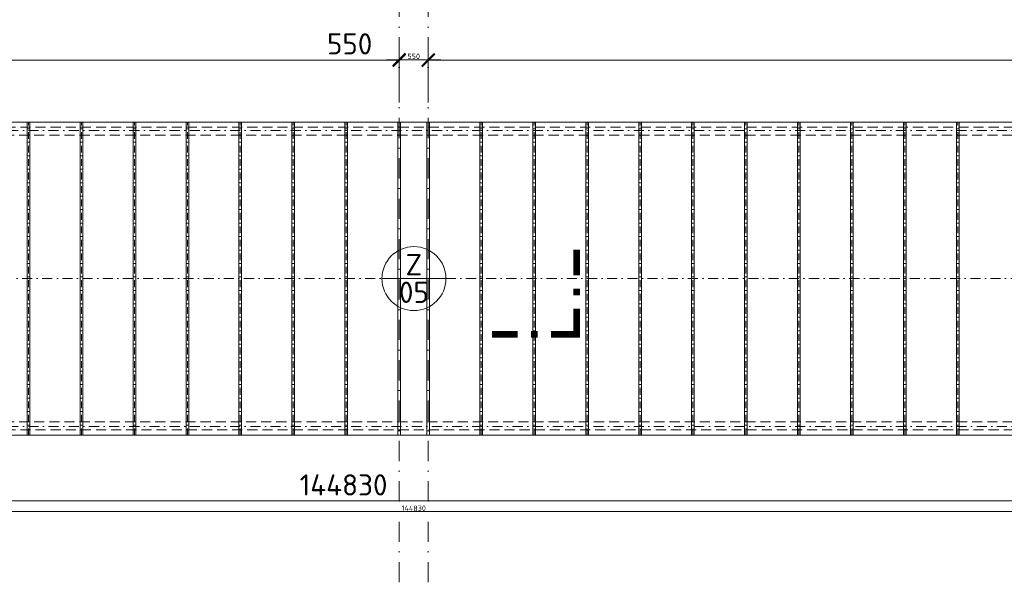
# Model space of a CAD drawing. Header units: millimetres. Extents: x -1695604 to 5289369, y -1488057 to 2187451.
# Tile 147 of 256: x 70833 to 89430, y 180604 to 191186. Entities that reach past the tile are written whole.
import ezdxf
from ezdxf.enums import TextEntityAlignment as Align

# ---------------------------------------------------------------- set-up
doc = ezdxf.new("R2010")
doc.units = ezdxf.units.MM
for name, pattern in [('CENTERX2', [101.6, 63.5, -12.7, 12.7, -12.7]), ('DASHDOT', [25.4, 12.7, -6.35, 0, -6.35]), ('ČÁRKOVANÁ', [19.05, 12.7, -6.35])]:
    doc.linetypes.add(name, pattern=pattern)
doc.layers.get('Defpoints').update_dxf_attribs({"color": 8})
for name, color, linetype, lineweight in [('A99_N_kce-pohl', 1, 'Continuous', 9), ('A99_N_koty-200', 5, 'Continuous', 5), ('A99_N_koty-200 @ 200', 5, 'Continuous', 5), ('A99_N_koty-200 @ 50 (2)', 5, 'Continuous', 5), ('A99_N_txt-popis-200', 240, 'Continuous', 5), ('A99_N_znaceni 200', 5, 'Continuous', 5), ('A99_S_osy', 1, 'CENTERX2', 5)]:
    doc.layers.add(name, color=color, linetype=linetype, lineweight=lineweight)
doc.styles.add('A99_kota', font='isocpeur.ttf', dxfattribs={"height": 2})
doc.styles.add('A99_popis', font='isocpeur.ttf')
doc.dimstyles.new('A99_kota_200 new', dxfattribs={"dimscale": 200, "dimtxt": 2, "dimasz": 1.2, "dimexe": 0.5, "dimexo": 1.5, "dimgap": 0.3, "dimtad": 1, "dimdec": 0, "dimzin": 3, "dimdsep": 46, "dimtxsty": 'A99_kota', "dimblk": 'ARCHTICK', "dimcen": 2.5, "dimazin": 2, "dimtfac": 0.75, "dimtdec": 0, "dimtmove": 2, "dimatfit": 0, "dimfxl": 0, "dimtolj": 1, "dimtzin": 0, "dimlwd": 5, "dimlwe": 5, "dimarcsym": 0})

# ---------------------------------------------------------------- blocks, each defined once
blk = doc.blocks.new('_ArchTick')
at = {"color": 0, "linetype": 'ByBlock', "const_width": 0.15}
blk.add_lwpolyline([(-0.5, -0.5), (0.5, 0.5)], dxfattribs=at)
blk = doc.blocks.new('*D4343')
at = {"layer": 'A99_N_koty-200', "color": 0, "linetype": 'Continuous', "lineweight": 5, "transparency": 16777216}
for p, q in [((78000, 189630), (78000, 190530)), ((78550, 189630), (78550, 190530)), ((78000, 190430), (77760, 190430)), ((78000, 190430), (78550, 190430)), ((78550, 190430), (78790, 190430))]:
    blk.add_line(p, q, dxfattribs=at)
at = {"layer": 'Defpoints', "color": 0, "linetype": 'Continuous', "lineweight": 18, "transparency": 16777216}
for p in [(78550, 190430), (78000, 189255), (78550, 189255)]:
    blk.add_point(p, dxfattribs=at)
at = {"layer": 'A99_N_koty-200', "color": 0, "linetype": 'Continuous', "lineweight": 5, "transparency": 16777216, "xscale": 240, "yscale": 240, "zscale": 240}
blk.add_blockref('_ArchTick', (78000, 190430), dxfattribs=at)
at = {"layer": 'A99_N_koty-200', "color": 0, "linetype": 'Continuous', "lineweight": 5, "transparency": 16777216, "xscale": 240, "yscale": 240, "zscale": 240, "rotation": 180}
blk.add_blockref('_ArchTick', (78550, 190430), dxfattribs=at)
at = {"layer": 'A99_N_koty-200', "color": 0, "linetype": 'Continuous', "transparency": 16777216, "insert": (77065, 190730), "char_height": 400, "attachment_point": 5, "style": 'A99_kota'}
blk.add_mtext('\\A1;550', dxfattribs=at)
blk = doc.blocks.new('*D4344')
at = {"layer": 'A99_N_koty-200', "color": 0, "linetype": 'Continuous', "lineweight": 5, "transparency": 16777216}
for p, q in [((78000, 190230), (78000, 190455)), ((78550, 190230), (78550, 190455)), ((78000, 190430), (78550, 190430))]:
    blk.add_line(p, q, dxfattribs=at)
at = {"layer": 'Defpoints', "color": 0, "linetype": 'Continuous', "lineweight": 18, "transparency": 16777216}
for p in [(78550, 190430), (78000, 189255), (78550, 189255)]:
    blk.add_point(p, dxfattribs=at)
at = {"layer": 'A99_N_koty-200', "color": 0, "linetype": 'Continuous', "lineweight": 5, "transparency": 16777216, "xscale": 60, "yscale": 60, "zscale": 60, "rotation": 180}
blk.add_blockref('_ArchTick', (78000, 190430), dxfattribs=at)
at = {"layer": 'A99_N_koty-200', "color": 0, "linetype": 'Continuous', "lineweight": 5, "transparency": 16777216, "xscale": 60, "yscale": 60, "zscale": 60}
blk.add_blockref('_ArchTick', (78550, 190430), dxfattribs=at)
at = {"layer": 'A99_N_koty-200', "color": 0, "linetype": 'Continuous', "transparency": 16777216, "insert": (78275, 190495), "char_height": 100, "attachment_point": 5, "style": 'A99_kota'}
blk.add_mtext('\\A1;550', dxfattribs=at)
blk = doc.blocks.new('*D4493')
at = {"layer": 'A99_N_koty-200', "color": 0, "linetype": 'Continuous', "lineweight": 5, "transparency": 16777216}
for p, q in [((5860, 182105), (5860, 182205)), ((5860, 182105), (150690, 182105)), ((150690, 182105), (150690, 182205))]:
    blk.add_line(p, q, dxfattribs=at)
at = {"layer": 'Defpoints', "color": 0, "linetype": 'Continuous', "lineweight": 18, "transparency": 16777216}
for p in [(150690, 182105), (150690, 182095), (5860, 181900)]:
    blk.add_point(p, dxfattribs=at)
at = {"layer": 'A99_N_koty-200', "color": 0, "linetype": 'Continuous', "lineweight": 5, "transparency": 16777216, "xscale": 240, "yscale": 240, "zscale": 240, "rotation": 180}
blk.add_blockref('_ArchTick', (5860, 182105), dxfattribs=at)
at = {"layer": 'A99_N_koty-200', "color": 0, "linetype": 'Continuous', "lineweight": 5, "transparency": 16777216, "xscale": 240, "yscale": 240, "zscale": 240}
blk.add_blockref('_ArchTick', (150690, 182105), dxfattribs=at)
at = {"layer": 'A99_N_koty-200', "color": 0, "linetype": 'Continuous', "transparency": 16777216, "insert": (76950, 182405), "char_height": 400, "attachment_point": 5, "style": 'A99_kota'}
blk.add_mtext('\\A1;144830', dxfattribs=at)
blk = doc.blocks.new('*D4494')
at = {"layer": 'A99_N_koty-200', "color": 0, "linetype": 'Continuous', "lineweight": 5, "transparency": 16777216}
for p, q in [((5860, 181900), (5860, 181925)), ((5860, 181900), (150690, 181900)), ((150690, 182020), (150690, 181875))]:
    blk.add_line(p, q, dxfattribs=at)
at = {"layer": 'Defpoints', "color": 0, "linetype": 'Continuous', "lineweight": 18, "transparency": 16777216}
for p in [(150690, 182095), (5860, 181900), (150690, 181900)]:
    blk.add_point(p, dxfattribs=at)
at = {"layer": 'A99_N_koty-200', "color": 0, "linetype": 'Continuous', "lineweight": 5, "transparency": 16777216, "xscale": 60, "yscale": 60, "zscale": 60, "rotation": 180}
blk.add_blockref('_ArchTick', (5860, 181900), dxfattribs=at)
at = {"layer": 'A99_N_koty-200', "color": 0, "linetype": 'Continuous', "lineweight": 5, "transparency": 16777216, "xscale": 60, "yscale": 60, "zscale": 60}
blk.add_blockref('_ArchTick', (150690, 181900), dxfattribs=at)
at = {"layer": 'A99_N_koty-200', "color": 0, "linetype": 'Continuous', "transparency": 16777216, "insert": (78275, 181965), "char_height": 100, "attachment_point": 5, "style": 'A99_kota'}
blk.add_mtext('\\A1;144830', dxfattribs=at)
blk = doc.blocks.new('*U121')
at = {"color": 0, "linetype": 'ByBlock', "const_width": 0.63}
for points in [[(414.699, 8), (414.699, 5.575)], [(414.7, 4.315), (414.7, 3.685)], [(412.275, 0), (414.7, 0), (414.7, 2.425)], [(406.7, 0), (409.125, 0)], [(410.385, 0), (411.015, 0)]]:
    blk.add_lwpolyline(points, dxfattribs=at)
at = {"color": 0, "linetype": 'ByBlock', "style": 'A99_popis', "flags": 12}
blk.add_attdef('OZNŘ_3K', text='', height=5, rotation=0.00244, dxfattribs=at).set_placement((784.083, 77.083), align=Align.RIGHT)
at = {"color": 0, "linetype": 'ByBlock', "style": 'A99_popis'}
blk.add_attdef('OZNŘ_1K', (-9.632, -10.73), '', height=5, dxfattribs=at)
blk = doc.blocks.new('*D5724')
at = {"layer": 'A99_N_koty-200', "color": 0, "linetype": 'Continuous', "lineweight": 5, "transparency": 16777216}
for p, q in [((11960, 189620.5), (11960, 190520.5)), ((78000, 189620.5), (78000, 190520.5)), ((11960, 190420.5), (78000, 190420.5))]:
    blk.add_line(p, q, dxfattribs=at)
at = {"layer": 'Defpoints', "color": 0, "linetype": 'Continuous', "lineweight": 18, "transparency": 16777216}
for p in [(78000, 190420.5), (11960, 189245.5), (78000, 189245.5)]:
    blk.add_point(p, dxfattribs=at)
at = {"layer": 'A99_N_koty-200', "color": 0, "linetype": 'Continuous', "lineweight": 5, "transparency": 16777216, "xscale": 240, "yscale": 240, "zscale": 240, "rotation": 180}
blk.add_blockref('_ArchTick', (11960, 190420.5), dxfattribs=at)
at = {"layer": 'A99_N_koty-200', "color": 0, "linetype": 'Continuous', "lineweight": 5, "transparency": 16777216, "xscale": 240, "yscale": 240, "zscale": 240}
blk.add_blockref('_ArchTick', (78000, 190420.5), dxfattribs=at)
at = {"layer": 'A99_N_koty-200', "color": 0, "linetype": 'Continuous', "transparency": 16777216, "insert": (44980, 190680.5), "char_height": 400, "attachment_point": 5, "style": 'A99_kota'}
blk.add_mtext('\\A1;66040', dxfattribs=at)
blk = doc.blocks.new('*D5725')
at = {"layer": 'A99_N_koty-200', "color": 0, "linetype": 'Continuous', "lineweight": 5, "transparency": 16777216}
for p, q in [((11960, 190220.5), (11960, 190445.5)), ((78000, 190220.5), (78000, 190445.5)), ((11960, 190420.5), (78000, 190420.5))]:
    blk.add_line(p, q, dxfattribs=at)
at = {"layer": 'Defpoints', "color": 0, "linetype": 'Continuous', "lineweight": 18, "transparency": 16777216}
for p in [(78000, 190420.5), (11960, 189245.5), (78000, 189245.5)]:
    blk.add_point(p, dxfattribs=at)
at = {"layer": 'A99_N_koty-200', "color": 0, "linetype": 'Continuous', "lineweight": 5, "transparency": 16777216, "xscale": 60, "yscale": 60, "zscale": 60, "rotation": 180}
blk.add_blockref('_ArchTick', (11960, 190420.5), dxfattribs=at)
at = {"layer": 'A99_N_koty-200', "color": 0, "linetype": 'Continuous', "lineweight": 5, "transparency": 16777216, "xscale": 60, "yscale": 60, "zscale": 60}
blk.add_blockref('_ArchTick', (78000, 190420.5), dxfattribs=at)
at = {"layer": 'A99_N_koty-200', "color": 0, "linetype": 'Continuous', "transparency": 16777216, "insert": (44980, 190485.5), "char_height": 100, "attachment_point": 5, "style": 'A99_kota'}
blk.add_mtext('\\A1;66040', dxfattribs=at)
blk = doc.blocks.new('*D5727')
at = {"layer": 'A99_N_koty-200', "color": 0, "linetype": 'Continuous', "lineweight": 5, "transparency": 16777216}
for p, q in [((78550, 189620.5), (78550, 190520.5)), ((144590, 189620.5), (144590, 190520.5)), ((144590, 190420.5), (78550, 190420.5))]:
    blk.add_line(p, q, dxfattribs=at)
at = {"layer": 'Defpoints', "color": 0, "linetype": 'Continuous', "lineweight": 18, "transparency": 16777216}
for p in [(78550, 190420.5), (78550, 189245.5), (144590, 189245.5)]:
    blk.add_point(p, dxfattribs=at)
at = {"layer": 'A99_N_koty-200', "color": 0, "linetype": 'Continuous', "lineweight": 5, "transparency": 16777216, "xscale": 240, "yscale": 240, "zscale": 240, "rotation": 180}
blk.add_blockref('_ArchTick', (78550, 190420.5), dxfattribs=at)
at = {"layer": 'A99_N_koty-200', "color": 0, "linetype": 'Continuous', "lineweight": 5, "transparency": 16777216, "xscale": 240, "yscale": 240, "zscale": 240}
blk.add_blockref('_ArchTick', (144590, 190420.5), dxfattribs=at)
at = {"layer": 'A99_N_koty-200', "color": 0, "linetype": 'Continuous', "transparency": 16777216, "insert": (111570, 190680.5), "char_height": 400, "attachment_point": 5, "style": 'A99_kota'}
blk.add_mtext('\\A1;66040', dxfattribs=at)
blk = doc.blocks.new('*D5728')
at = {"layer": 'A99_N_koty-200', "color": 0, "linetype": 'Continuous', "lineweight": 5, "transparency": 16777216}
for p, q in [((78550, 190220.5), (78550, 190445.5)), ((144590, 190220.5), (144590, 190445.5)), ((144590, 190420.5), (78550, 190420.5))]:
    blk.add_line(p, q, dxfattribs=at)
at = {"layer": 'Defpoints', "color": 0, "linetype": 'Continuous', "lineweight": 18, "transparency": 16777216}
for p in [(78550, 190420.5), (78550, 189245.5), (144590, 189245.5)]:
    blk.add_point(p, dxfattribs=at)
at = {"layer": 'A99_N_koty-200', "color": 0, "linetype": 'Continuous', "lineweight": 5, "transparency": 16777216, "xscale": 60, "yscale": 60, "zscale": 60, "rotation": 180}
blk.add_blockref('_ArchTick', (78550, 190420.5), dxfattribs=at)
at = {"layer": 'A99_N_koty-200', "color": 0, "linetype": 'Continuous', "lineweight": 5, "transparency": 16777216, "xscale": 60, "yscale": 60, "zscale": 60}
blk.add_blockref('_ArchTick', (144590, 190420.5), dxfattribs=at)
at = {"layer": 'A99_N_koty-200', "color": 0, "linetype": 'Continuous', "transparency": 16777216, "insert": (111570, 190485.5), "char_height": 100, "attachment_point": 5, "style": 'A99_kota'}
blk.add_mtext('\\A1;66040', dxfattribs=at)
blk = doc.blocks.new('*U20')
at = {"color": 0, "linetype": 'ByBlock'}
blk.add_line((-3.02, 0), (3.02, 0), dxfattribs=at)
blk.add_circle((0, 0), 3.02, dxfattribs=at)
at = {"color": 0, "linetype": 'ByBlock', "style": 'A99_popis'}
for tag, p in [('KATEGORIE', (0, 1.31)), ('PRVEK', (0, -1.298))]:
    blk.add_attdef(tag, text='', height=2, dxfattribs=at).set_placement(p, align=Align.MIDDLE_CENTER)
blk = doc.blocks.new('*U5903')
at = {"layer": 'A99_N_koty-200 @ 200', "linetype": 'Continuous'}
dim = blk.add_linear_dim(base=(78550, 190430), p1=(78000, 189255), p2=(78550, 189255), dimstyle='A99_kota_200 new', override={"dimscale": 200, "dimtix": 1, "dimtofl": 1, "dimtmove": 2, "dimatfit": 0}, dxfattribs=at)
dim.commit()
dim.dimension.update_dxf_attribs({"geometry": '*D4343', "text_midpoint": (77065, 190730), "dimtype": 128})
at = {"layer": 'A99_N_koty-200 @ 50 (2)', "linetype": 'Continuous'}
dim = blk.add_linear_dim(base=(78550, 190430), p1=(78000, 189255), p2=(78550, 189255), dimstyle='A99_kota_200 new', override={"dimscale": 50, "dimtix": 1, "dimtofl": 1, "dimtmove": 2, "dimatfit": 0}, dxfattribs=at)
dim.commit()
dim.dimension.update_dxf_attribs({"geometry": '*D4344', "text_midpoint": (78275, 190495)})
blk = doc.blocks.new('*U5953')
at = {"layer": 'A99_N_koty-200 @ 200', "linetype": 'Continuous'}
dim = blk.add_linear_dim(base=(150690, 182105), p1=(5860, 181900), p2=(150690, 182095), dimstyle='A99_kota_200 new', override={"dimscale": 200, "dimtix": 1, "dimtofl": 1, "dimtmove": 2, "dimatfit": 0}, dxfattribs=at)
dim.commit()
dim.dimension.update_dxf_attribs({"geometry": '*D4493', "text_midpoint": (76950, 182405), "dimtype": 128})
at = {"layer": 'A99_N_koty-200 @ 50 (2)', "linetype": 'Continuous'}
dim = blk.add_linear_dim(base=(150690, 181900), p1=(5860, 181900), p2=(150690, 182095), dimstyle='A99_kota_200 new', override={"dimscale": 50, "dimtix": 1, "dimtofl": 1, "dimtmove": 2, "dimatfit": 0}, dxfattribs=at)
dim.commit()
dim.dimension.update_dxf_attribs({"geometry": '*D4494', "text_midpoint": (78275, 181965)})
blk = doc.blocks.new('*U6358')
at = {"layer": 'A99_N_koty-200 @ 200', "linetype": 'Continuous'}
dim = blk.add_linear_dim(base=(78000, 190420.5), p1=(11960, 189245.5), p2=(78000, 189245.5), dimstyle='A99_kota_200 new', override={"dimscale": 200, "dimtix": 1, "dimtofl": 1, "dimtmove": 2, "dimatfit": 0}, dxfattribs=at)
dim.commit()
dim.dimension.update_dxf_attribs({"geometry": '*D5724', "text_midpoint": (44980, 190680.5)})
at = {"layer": 'A99_N_koty-200 @ 50 (2)', "linetype": 'Continuous'}
dim = blk.add_linear_dim(base=(78000, 190420.5), p1=(11960, 189245.5), p2=(78000, 189245.5), dimstyle='A99_kota_200 new', override={"dimscale": 50, "dimtix": 1, "dimtofl": 1, "dimtmove": 2, "dimatfit": 0}, dxfattribs=at)
dim.commit()
dim.dimension.update_dxf_attribs({"geometry": '*D5725', "text_midpoint": (44980, 190485.5)})
blk = doc.blocks.new('*U6359')
at = {"layer": 'A99_N_koty-200 @ 200', "linetype": 'Continuous'}
dim = blk.add_linear_dim(base=(78550, 190420.5), p1=(144590, 189245.5), p2=(78550, 189245.5), angle=180, dimstyle='A99_kota_200 new', override={"dimscale": 200, "dimtix": 1, "dimtofl": 1, "dimtmove": 2, "dimatfit": 0}, dxfattribs=at)
dim.commit()
dim.dimension.update_dxf_attribs({"geometry": '*D5727', "text_midpoint": (111570, 190680.5)})
at = {"layer": 'A99_N_koty-200 @ 50 (2)', "linetype": 'Continuous'}
dim = blk.add_linear_dim(base=(78550, 190420.5), p1=(144590, 189245.5), p2=(78550, 189245.5), angle=180, dimstyle='A99_kota_200 new', override={"dimscale": 50, "dimtix": 1, "dimtofl": 1, "dimtmove": 2, "dimatfit": 0}, dxfattribs=at)
dim.commit()
dim.dimension.update_dxf_attribs({"geometry": '*D5728', "text_midpoint": (111570, 190485.5)})

msp = doc.modelspace()

# ---------------------------------------------------------------- linework, layer by layer
at = {"layer": 'A99_N_kce-pohl', "linetype": 'Continuous', "lineweight": 9}
for p, q in [((70975, 183345), (70975, 189255)), ((71025, 183345), (71025, 189255)), ((71975, 183345), (71975, 189255)), ((72025, 183345), (72025, 189255)), ((72975, 183345), (72975, 189255)), ((73025, 183345), (73025, 189255)), ((73975, 183345), (73975, 189255)), ((74025, 183345), (74025, 189255)), ((74975, 183345), (74975, 189255)), ((75025, 183345), (75025, 189255)), ((75975, 183345), (75975, 189255)), ((76025, 183345), (76025, 189255)), ((76975, 183345), (76975, 189255)), ((77025, 183345), (77025, 189255)), ((77975, 183345), (77975, 189255)), ((78025, 183345), (78025, 189255)), ((78525, 183345), (78525, 189255)), ((78575, 183345), (78575, 189255)), ((79525, 183345), (79525, 189255)), ((79575, 183345), (79575, 189255)), ((80525, 183345), (80525, 189255)), ((80575, 183345), (80575, 189255)), ((81525, 183345), (81525, 189255)), ((81575, 183345), (81575, 189255)), ((82525, 183345), (82525, 189255)), ((82575, 183345), (82575, 189255)), ((83525, 183345), (83525, 189255)), ((83575, 183345), (83575, 189255)), ((84525, 183345), (84525, 189255)), ((84575, 183345), (84575, 189255)), ((85525, 183345), (85525, 189255)), ((85575, 183345), (85575, 189255)), ((86525, 183345), (86525, 189255)), ((86575, 183345), (86575, 189255)), ((87525, 183345), (87525, 189255)), ((87575, 183345), (87575, 189255)), ((88525, 183345), (88525, 189255)), ((88575, 183345), (88575, 189255))]:
    msp.add_line(p, q, dxfattribs=at)
at = {"layer": 'A99_N_kce-pohl', "linetype": 'ČÁRKOVANÁ', "lineweight": 9, "ltscale": 15}
for points in [[(144760, 189155), (11790, 189155)], [(144450, 189005.3), (12100, 189005.3)], [(144450, 183594.7), (12100, 183594.7)], [(144760, 183445), (11790, 183445)]]:
    msp.add_lwpolyline(points, dxfattribs=at)
at = {"layer": 'A99_N_kce-pohl', "linetype": 'Continuous', "lineweight": 9}
msp.add_lwpolyline([(11930, 189255), (144620, 189255), (144620, 183345), (11930, 183345)], close=True, dxfattribs=at)
for points in [[(70975, 186675), (70975, 186495)], [(71025, 186675), (71025, 186495)], [(71975, 186675), (71975, 186495)], [(72025, 186675), (72025, 186495)], [(72975, 186675), (72975, 186495)], [(73025, 186675), (73025, 186495)], [(73975, 186675), (73975, 186495)], [(74025, 186675), (74025, 186495)], [(74975, 186675), (74975, 186495)], [(75025, 186675), (75025, 186495)], [(75975, 186675), (75975, 186495)], [(76025, 186675), (76025, 186495)], [(76975, 186675), (76975, 186495)], [(77025, 186675), (77025, 186495)], [(77975, 186675), (77975, 186495)], [(78025, 186675), (78025, 186495)], [(78525, 186675), (78525, 186495)], [(78575, 186675), (78575, 186495)], [(79525, 186675), (79525, 186495)], [(79575, 186675), (79575, 186495)], [(80525, 186675), (80525, 186495)], [(80575, 186675), (80575, 186495)], [(81525, 186675), (81525, 186495)], [(81575, 186675), (81575, 186495)], [(82525, 186675), (82525, 186495)], [(82575, 186675), (82575, 186495)], [(83525, 186675), (83525, 186495)], [(83575, 186675), (83575, 186495)], [(84525, 186675), (84525, 186495)], [(84575, 186675), (84575, 186495)], [(85525, 186675), (85525, 186495)], [(85575, 186675), (85575, 186495)], [(86525, 186675), (86525, 186495)], [(86575, 186675), (86575, 186495)], [(87525, 186675), (87525, 186495)], [(87575, 186675), (87575, 186495)], [(88525, 186675), (88525, 186495)], [(88575, 186675), (88575, 186495)]]:
    msp.add_lwpolyline(points, dxfattribs=at)
at = {"layer": 'A99_S_osy', "linetype": 'DASHDOT', "lineweight": 5, "ltscale": 10}
for p, q in [((71000, 183345), (71000, 189255)), ((72000, 183345), (72000, 189255)), ((73000, 183345), (73000, 189255)), ((74000, 183345), (74000, 189255)), ((75000, 183345), (75000, 189255)), ((76000, 183345), (76000, 189255)), ((77000, 183345), (77000, 189255)), ((79550, 183345), (79550, 189255)), ((80550, 183345), (80550, 189255)), ((81550, 183345), (81550, 189255)), ((82550, 183345), (82550, 189255)), ((83550, 183345), (83550, 189255)), ((84550, 183345), (84550, 189255)), ((85550, 183345), (85550, 189255)), ((86550, 183345), (86550, 189255)), ((87550, 183345), (87550, 189255)), ((88550, 183345), (88550, 189255))]:
    msp.add_line(p, q, dxfattribs=at)
at = {"layer": 'A99_S_osy', "linetype": 'DASHDOT', "lineweight": 5, "ltscale": 30}
for points in [[(78000, 250300), (78000, 146890)], [(78550, 250300), (78550, 146890)]]:
    msp.add_lwpolyline(points, dxfattribs=at)
at = {"layer": 'A99_S_osy', "linetype": 'DASHDOT', "lineweight": 5, "ltscale": 15}
for points in [[(144740, 189095), (11865, 189095)], [(144620, 186300), (11930, 186300)], [(144740, 183505), (11865, 183505)]]:
    msp.add_lwpolyline(points, dxfattribs=at)

# ---------------------------------------------------------------- block references
at = {"layer": 'A99_N_koty-200', "color": 3, "linetype": 'Continuous', "lineweight": 18}
for name in ['*U6358', '*U5903', '*U6359', '*U5953']:
    msp.add_blockref(name, (0, 0), dxfattribs=at)
at = {"layer": 'A99_N_txt-popis-200', "xscale": 200, "yscale": 200, "zscale": 200}
msp.add_blockref('*U121', (-1585, 185245), dxfattribs=at)
at = {"layer": 'A99_N_znaceni 200', "xscale": 200, "yscale": 200, "zscale": 200}
msp.add_blockref('*U20', (78278.5, 186300), dxfattribs=at).add_auto_attribs({'KATEGORIE': 'Z', 'PRVEK': '05'})

doc.saveas('drawing.dxf')
